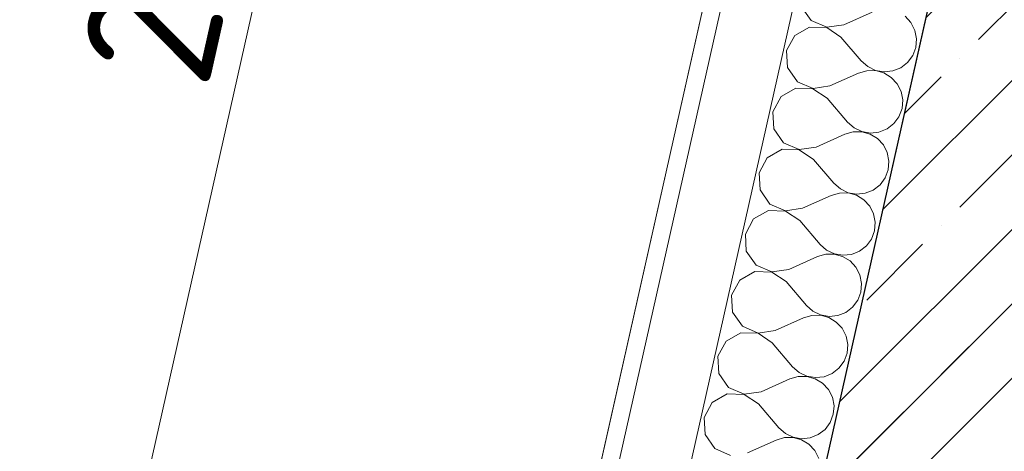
# Model space of a CAD drawing. Header units: millimetres. Extents: x -7145539 to -6664766, y 5874041 to 6141700.
# Tile 47 of 177: x -6940013 to -6938891, y 5902891 to 5903383. Entities that reach past the tile are written whole.
import ezdxf
from ezdxf.enums import TextEntityAlignment as Align

# ---------------------------------------------------------------- set-up
doc = ezdxf.new("R2010")
doc.units = ezdxf.units.MM
doc.header["$MEASUREMENT"] = 0
doc.linetypes.add('Штрихпунктирная', pattern=[670.277762, 352.777767, -176.388884, 0, -141.111112])
for name, color, linetype in [('АР-Стены_внешние_.АР', 7, 'Continuous'), ('АР-Стены_внутренние_пилоны.АР', 7, 'Continuous'), ('АР-Чертеж-Оси_Осевые размеры.АР', 7, 'Continuous'), ('АР-Чертеж-Размеры.АР', 7, 'Continuous')]:
    doc.layers.add(name, color=color, linetype=linetype)
for name, color, linetype, lineweight in [('АР-Стены_внешние_.АР_Ном._пера__1', 7, 'Continuous', 30), ('АР-Стены_внешние_.АР_Ном._пера__120', 7, 'Continuous', 15), ('АР-Стены_внутренние_пилоны.АР_Ном._пера__1', 7, 'Continuous', 15), ('АР-Чертеж-Оси_Осевые размеры.АР_Ном._пера__120', 7, 'Continuous', 0), ('АР-Чертеж-Размеры.АР_Ном._пера__1', 7, 'Continuous', 0)]:
    doc.layers.add(name, color=color, linetype=linetype, lineweight=lineweight)
doc.styles.add('РЎР“Р•РќР•Р\xa0Р\x98Р\xa0_РЎРўР\x98Р›Р¬_2', font='GOTHIC.TTF')
doc.styles.add('РЎР“Р•РќР•Р\xa0Р\x98Р\xa0_РЎРўР\x98Р›Р¬_6', font='GOST_Common.ttf')
doc.dimstyles.new('СГЕНЕРИР_СТИЛЬ__11', dxfattribs={"dimtxt": 150, "dimasz": 142.5, "dimexe": 0.18, "dimexo": 10670.407976, "dimgap": 0, "dimtad": 1, "dimdec": 0, "dimzin": 0, "dimdsep": 46, "dimtxsty": 'РЎР“Р•РќР•Р\xa0Р\x98Р\xa0_РЎРўР\x98Р›Р¬_6', "dimblk": 'ARROWHEAD_6', "dimblk1": 'ARROWHEAD_6', "dimblk2": 'ARROWHEAD_6', "dimcen": 0.09, "dimclrd": 7, "dimclre": 7, "dimclrt": 7, "dimazin": 0, "dimtfac": 1, "dimtdec": 4, "dimtmove": 0, "dimatfit": 3, "dimfxl": 1, "dimtolj": 1, "dimtzin": 0, "dimarcsym": 0})
doc.dimstyles.new('СГЕНЕРИР_СТИЛЬ__12', dxfattribs={"dimtxt": 150, "dimasz": 142.5, "dimexe": 0.18, "dimexo": 0.157494, "dimgap": 0, "dimtad": 1, "dimdec": 0, "dimzin": 0, "dimdsep": 46, "dimtxsty": 'РЎР“Р•РќР•Р\xa0Р\x98Р\xa0_РЎРўР\x98Р›Р¬_6', "dimblk": 'ARROWHEAD_6', "dimblk1": 'ARROWHEAD_6', "dimblk2": 'ARROWHEAD_6', "dimcen": 0.09, "dimclrd": 7, "dimclre": 7, "dimclrt": 7, "dimazin": 0, "dimtfac": 1, "dimtdec": 4, "dimtmove": 0, "dimatfit": 3, "dimfxl": 1, "dimtolj": 1, "dimtzin": 0, "dimarcsym": 0})

# ---------------------------------------------------------------- blocks, each defined once
blk = doc.blocks.new('*X915', base_point=(-6321637.8, 6318947.9))
at = {"layer": 'АР-Стены_внешние_.АР_Ном._пера__1', "color": 7, "linetype": 'Continuous', "lineweight": 0}
for p, q in [((-6939122.6, 5903397.8), (-6939111.5, 5903381.8)), ((-6939074.2, 5903376.9), (-6939041.7, 5903391.5)), ((-6938997.7, 5903379.4), (-6939004.4, 5903386.6)), ((-6939113.1, 5903374.4), (-6939130.1, 5903364.8)), ((-6939093.6, 5903373.8), (-6939113.1, 5903374.4)), ((-6939111.5, 5903381.8), (-6939093.5, 5903374.1)), ((-6939077.4, 5903363), (-6939093.6, 5903373.8)), ((-6939093.5, 5903374.1), (-6939074.2, 5903376.9)), ((-6938993.3, 5903370.6), (-6938997.7, 5903379.4)), ((-6939130.1, 5903364.8), (-6939139.4, 5903347.6)), ((-6939077.4, 5903363), (-6939054.2, 5903335.8)), ((-6938991.4, 5903361), (-6938993.3, 5903370.6)), ((-6938992.2, 5903351.1), (-6938991.4, 5903361)), ((-6938995.6, 5903341.9), (-6938992.2, 5903351.1)), ((-6939139.4, 5903347.6), (-6939138.3, 5903328.1)), ((-6939001.5, 5903334), (-6938995.6, 5903341.9)), ((-6939138.3, 5903328.1), (-6939127.1, 5903312.1)), ((-6939054.2, 5903335.8), (-6939046.8, 5903329.3)), ((-6939046.8, 5903329.3), (-6939037.9, 5903325)), ((-6939018.4, 5903324.3), (-6939009.3, 5903328)), ((-6939009.3, 5903328), (-6939001.5, 5903334)), ((-6939089.9, 5903307.2), (-6939057.3, 5903321.9)), ((-6939047.9, 5903324.6), (-6939057.3, 5903321.9)), ((-6939038, 5903324.7), (-6939047.9, 5903324.6)), ((-6939028.5, 5903322.1), (-6939038, 5903324.7)), ((-6939037.9, 5903325), (-6939028.2, 5903323.3)), ((-6939020.1, 5903316.9), (-6939028.5, 5903322.1)), ((-6939028.2, 5903323.3), (-6939018.4, 5903324.3)), ((-6939013.4, 5903309.7), (-6939020.1, 5903316.9)), ((-6939128.8, 5903304.8), (-6939145.7, 5903295.1)), ((-6939109.3, 5903304.1), (-6939128.8, 5903304.8)), ((-6939127.1, 5903312.1), (-6939109.2, 5903304.4)), ((-6939093, 5903293.3), (-6939109.3, 5903304.1)), ((-6939109.2, 5903304.4), (-6939089.9, 5903307.2)), ((-6939008.9, 5903300.9), (-6939013.4, 5903309.7)), ((-6939145.7, 5903295.1), (-6939155, 5903277.9)), ((-6939093, 5903293.3), (-6939069.8, 5903266.1)), ((-6939007, 5903291.3), (-6939008.9, 5903300.9)), ((-6939011.3, 5903272.2), (-6939007.8, 5903281.5)), ((-6939007.8, 5903281.5), (-6939007, 5903291.3)), ((-6939155, 5903277.9), (-6939153.9, 5903258.4)), ((-6939017.1, 5903264.3), (-6939011.3, 5903272.2)), ((-6939069.8, 5903266.1), (-6939062.5, 5903259.6)), ((-6939062.5, 5903259.6), (-6939053.6, 5903255.3)), ((-6939024.9, 5903258.3), (-6939017.1, 5903264.3)), ((-6939153.9, 5903258.4), (-6939142.8, 5903242.4)), ((-6939105.5, 5903237.5), (-6939073, 5903252.2)), ((-6939063.5, 5903254.9), (-6939073, 5903252.2)), ((-6939053.7, 5903255), (-6939063.5, 5903254.9)), ((-6939044.2, 5903252.4), (-6939053.7, 5903255)), ((-6939053.6, 5903255.3), (-6939043.9, 5903253.6)), ((-6939035.7, 5903247.3), (-6939044.2, 5903252.4)), ((-6939043.9, 5903253.6), (-6939034.1, 5903254.6)), ((-6939034.1, 5903254.6), (-6939024.9, 5903258.3)), ((-6939142.8, 5903242.4), (-6939124.9, 5903234.7)), ((-6939124.9, 5903234.7), (-6939105.5, 5903237.5)), ((-6939029, 5903240), (-6939035.7, 5903247.3)), ((-6939024.6, 5903231.3), (-6939029, 5903240)), ((-6939161.4, 5903225.4), (-6939170.7, 5903208.2)), ((-6939144.4, 5903235.1), (-6939161.4, 5903225.4)), ((-6939124.9, 5903234.4), (-6939144.4, 5903235.1)), ((-6939108.7, 5903223.6), (-6939124.9, 5903234.4)), ((-6939022.7, 5903221.6), (-6939024.6, 5903231.3)), ((-6939108.7, 5903223.6), (-6939085.5, 5903196.4)), ((-6939023.5, 5903211.8), (-6939022.7, 5903221.6)), ((-6939170.7, 5903208.2), (-6939169.6, 5903188.7)), ((-6939026.9, 5903202.5), (-6939023.5, 5903211.8)), ((-6939085.5, 5903196.4), (-6939078.1, 5903189.9)), ((-6939040.6, 5903188.6), (-6939032.8, 5903194.6)), ((-6939032.8, 5903194.6), (-6939026.9, 5903202.5)), ((-6939169.6, 5903188.7), (-6939158.4, 5903172.7)), ((-6939121.2, 5903167.8), (-6939088.6, 5903182.5)), ((-6939079.2, 5903185.2), (-6939088.6, 5903182.5)), ((-6939069.3, 5903185.3), (-6939079.2, 5903185.2)), ((-6939078.1, 5903189.9), (-6939069.2, 5903185.6)), ((-6939059.8, 5903182.7), (-6939069.3, 5903185.3)), ((-6939069.2, 5903185.6), (-6939059.5, 5903183.9)), ((-6939051.4, 5903177.6), (-6939059.8, 5903182.7)), ((-6939059.5, 5903183.9), (-6939049.7, 5903184.9)), ((-6939049.7, 5903184.9), (-6939040.6, 5903188.6)), ((-6939158.4, 5903172.7), (-6939140.5, 5903165)), ((-6939044.7, 5903170.3), (-6939051.4, 5903177.6)), ((-6939040.2, 5903161.6), (-6939044.7, 5903170.3)), ((-6939160.1, 5903165.4), (-6939177, 5903155.7)), ((-6939140.6, 5903164.7), (-6939160.1, 5903165.4)), ((-6939124.3, 5903153.9), (-6939140.6, 5903164.7)), ((-6939140.5, 5903165), (-6939121.2, 5903167.8)), ((-6939038.3, 5903151.9), (-6939040.2, 5903161.6)), ((-6939177, 5903155.7), (-6939186.3, 5903138.5)), ((-6939124.3, 5903153.9), (-6939101.1, 5903126.7)), ((-6939039.1, 5903142.1), (-6939038.3, 5903151.9)), ((-6939186.3, 5903138.5), (-6939185.3, 5903119)), ((-6939042.6, 5903132.8), (-6939039.1, 5903142.1)), ((-6939101.1, 5903126.7), (-6939093.8, 5903120.2)), ((-6939056.2, 5903118.9), (-6939048.4, 5903124.9)), ((-6939048.4, 5903124.9), (-6939042.6, 5903132.8)), ((-6939185.3, 5903119), (-6939174.1, 5903103)), ((-6939094.8, 5903115.5), (-6939104.3, 5903112.8)), ((-6939085, 5903115.6), (-6939094.8, 5903115.5)), ((-6939093.8, 5903120.2), (-6939084.9, 5903115.9)), ((-6939075.5, 5903113), (-6939085, 5903115.6)), ((-6939084.9, 5903115.9), (-6939075.2, 5903114.2)), ((-6939075.2, 5903114.2), (-6939065.4, 5903115.2)), ((-6939065.4, 5903115.2), (-6939056.2, 5903118.9)), ((-6939174.1, 5903103), (-6939156.2, 5903095.3)), ((-6939136.8, 5903098.1), (-6939104.3, 5903112.8)), ((-6939067, 5903107.9), (-6939075.5, 5903113)), ((-6939060.3, 5903100.6), (-6939067, 5903107.9)), ((-6939175.7, 5903095.7), (-6939192.7, 5903086)), ((-6939156.2, 5903095), (-6939175.7, 5903095.7)), ((-6939156.2, 5903095.3), (-6939136.8, 5903098.1)), ((-6939140, 5903084.2), (-6939156.2, 5903095)), ((-6939055.9, 5903091.9), (-6939060.3, 5903100.6)), ((-6939054, 5903082.2), (-6939055.9, 5903091.9)), ((-6939192.7, 5903086), (-6939202, 5903068.8)), ((-6939140, 5903084.2), (-6939116.8, 5903057)), ((-6939054.8, 5903072.4), (-6939054, 5903082.2)), ((-6939202, 5903068.8), (-6939200.9, 5903049.4)), ((-6939058.2, 5903063.2), (-6939054.8, 5903072.4)), ((-6939064.1, 5903055.2), (-6939058.2, 5903063.2)), ((-6939200.9, 5903049.4), (-6939189.7, 5903033.3)), ((-6939110.5, 5903045.8), (-6939119.9, 5903043.1)), ((-6939116.8, 5903057), (-6939109.4, 5903050.5)), ((-6939100.6, 5903045.9), (-6939110.5, 5903045.8)), ((-6939109.4, 5903050.5), (-6939100.6, 5903046.2)), ((-6939100.6, 5903046.2), (-6939090.8, 5903044.5)), ((-6939091.1, 5903043.3), (-6939100.6, 5903045.9)), ((-6939081, 5903045.5), (-6939071.9, 5903049.2)), ((-6939071.9, 5903049.2), (-6939064.1, 5903055.2)), ((-6939152.5, 5903028.4), (-6939119.9, 5903043.1)), ((-6939082.7, 5903038.2), (-6939091.1, 5903043.3)), ((-6939090.8, 5903044.5), (-6939081, 5903045.5)), ((-6939076, 5903031), (-6939082.7, 5903038.2)), ((-6939191.4, 5903026), (-6939208.3, 5903016.3)), ((-6939171.9, 5903025.3), (-6939191.4, 5903026)), ((-6939189.7, 5903033.3), (-6939171.8, 5903025.6)), ((-6939155.6, 5903014.5), (-6939171.9, 5903025.3)), ((-6939171.8, 5903025.6), (-6939152.5, 5903028.4)), ((-6939071.5, 5903022.2), (-6939076, 5903031)), ((-6939208.3, 5903016.3), (-6939217.6, 5902999.1)), ((-6939155.6, 5903014.5), (-6939132.5, 5902987.3)), ((-6939069.6, 5903012.5), (-6939071.5, 5903022.2)), ((-6939070.4, 5903002.7), (-6939069.6, 5903012.5)), ((-6939073.9, 5902993.5), (-6939070.4, 5903002.7)), ((-6939217.6, 5902999.1), (-6939216.6, 5902979.7)), ((-6939079.8, 5902985.5), (-6939073.9, 5902993.5)), ((-6939216.6, 5902979.7), (-6939205.4, 5902963.7)), ((-6939132.5, 5902987.3), (-6939125.1, 5902980.8)), ((-6939125.1, 5902980.8), (-6939116.2, 5902976.5)), ((-6939096.7, 5902975.8), (-6939087.6, 5902979.5)), ((-6939087.6, 5902979.5), (-6939079.8, 5902985.5)), ((-6939168.2, 5902958.7), (-6939135.6, 5902973.4)), ((-6939126.1, 5902976.2), (-6939135.6, 5902973.4)), ((-6939116.3, 5902976.2), (-6939126.1, 5902976.2)), ((-6939106.8, 5902973.6), (-6939116.3, 5902976.2)), ((-6939116.2, 5902976.5), (-6939106.5, 5902974.8)), ((-6939098.4, 5902968.5), (-6939106.8, 5902973.6)), ((-6939106.5, 5902974.8), (-6939096.7, 5902975.8)), ((-6939091.6, 5902961.3), (-6939098.4, 5902968.5)), ((-6939207, 5902956.3), (-6939224, 5902946.6)), ((-6939187.5, 5902955.6), (-6939207, 5902956.3)), ((-6939205.4, 5902963.7), (-6939187.5, 5902955.9)), ((-6939187.5, 5902955.9), (-6939168.2, 5902958.7)), ((-6939087.2, 5902952.5), (-6939091.6, 5902961.3)), ((-6939224, 5902946.6), (-6939233.3, 5902929.5)), ((-6939171.3, 5902944.8), (-6939187.5, 5902955.6)), ((-6939085.3, 5902942.8), (-6939087.2, 5902952.5)), ((-6939171.3, 5902944.8), (-6939148.1, 5902917.6)), ((-6939086.1, 5902933), (-6939085.3, 5902942.8)), ((-6939233.3, 5902929.5), (-6939232.2, 5902910)), ((-6939095.4, 5902915.8), (-6939089.6, 5902923.8)), ((-6939089.6, 5902923.8), (-6939086.1, 5902933)), ((-6939148.1, 5902917.6), (-6939140.7, 5902911.1)), ((-6939103.2, 5902909.8), (-6939095.4, 5902915.8)), ((-6939232.2, 5902910), (-6939221, 5902894)), ((-6939183.8, 5902889.1), (-6939151.2, 5902903.7)), ((-6939141.8, 5902906.5), (-6939151.2, 5902903.7)), ((-6939131.9, 5902906.5), (-6939141.8, 5902906.5)), ((-6939140.7, 5902911.1), (-6939131.9, 5902906.8)), ((-6939131.9, 5902906.8), (-6939122.2, 5902905.1)), ((-6939122.4, 5902903.9), (-6939131.9, 5902906.5)), ((-6939114, 5902898.8), (-6939122.4, 5902903.9)), ((-6939122.2, 5902905.1), (-6939112.4, 5902906.2)), ((-6939112.4, 5902906.2), (-6939103.2, 5902909.8)), ((-6939221, 5902894), (-6939203.1, 5902886.2)), ((-6939107.3, 5902891.6), (-6939114, 5902898.8)), ((-6939102.8, 5902882.8), (-6939107.3, 5902891.6))]:
    blk.add_line(p, q, dxfattribs=at)
blk = doc.blocks.new('Стена_241_1', base_point=(-6937778.1, 5907827.4))
at = {"layer": 'АР-Стены_внешние_.АР', "linetype": 'Continuous', "lineweight": 0, "true_color": 0x000000}
h = blk.add_hatch(dxfattribs=at)
h.set_pattern_fill('БЛОКИ_БЕТОННЫЕ_ЭФФЕКТИВН_70', color=18, style=0, pattern_type=2)
h.set_pattern_definition([(45, (-6321637.81, 6318947.94), (-127.27922, 127.27922), [])])
h.paths.add_polyline_path([(-6938747, 5904426.3), (-6939231.2, 5902270.4), (-6939036.1, 5902226.6), (-6938551.9, 5904382.5)])
at = {"layer": 'АР-Стены_внешние_.АР_Ном._пера__1', "color": 7, "linetype": 'Continuous', "lineweight": 0}
for p, q in [((-6938971.4, 5904476.7), (-6939455.7, 5902320.8)), ((-6938893.4, 5904459.2), (-6939377.6, 5902303.3))]:
    blk.add_line(p, q, dxfattribs=at)
at = {"layer": 'АР-Стены_внешние_.АР_Ном._пера__1', "color": 7, "linetype": 'Continuous', "lineweight": 15}
blk.add_line((-6938747, 5904426.3), (-6939231.2, 5902270.4), dxfattribs=at)
at = {"layer": 'АР-Стены_внешние_.АР_Ном._пера__1', "color": 7, "linetype": 'Continuous', "lineweight": 0, "flags": 128}
blk.add_lwpolyline([(-6938990.9, 5904481.1), (-6939475.2, 5902325.2)], dxfattribs=at)
at = {"layer": 'АР-Стены_внешние_.АР', "color": 7, "lineweight": 0}
blk.add_blockref('*X915', (-6321637.8, 6318947.9), dxfattribs=at)
blk = doc.blocks.new('Стандартный Маркер Сетки[164]_1', base_point=(-6937759.6, 5908822.2))
at = {"layer": 'АР-Чертеж-Оси_Осевые размеры.АР_Ном._пера__120', "color": 7, "linetype": 'Штрихпунктирная', "lineweight": 0}
blk.add_line((-6937978.7, 5907846.5), (-6942541.2, 5887532.1), dxfattribs=at)
at = {"layer": 'АР-Чертеж-Оси_Осевые размеры.АР_Ном._пера__120', "color": 7, "lineweight": 0, "style": 'РЎР“Р•РќР•Р\xa0Р\x98Р\xa0_РЎРўР\x98Р›Р¬_2'}
blk.add_attdef('AC_MarkerText_1', text='', height=350, rotation=347.3417, dxfattribs=at).set_placement((-6942800, 5886249.6), align=Align.TOP_CENTER)
blk = doc.blocks.new('Стандартный Маркер Сетки[179]_1', base_point=(-6937759.6, 5908822.2))
at = {"layer": 'АР-Чертеж-Оси_Осевые размеры.АР_Ном._пера__120', "color": 7, "linetype": 'Штрихпунктирная', "lineweight": 0}
blk.add_line((-6937978.7, 5907846.5), (-6942541.2, 5887532.1), dxfattribs=at)
at = {"layer": 'АР-Чертеж-Оси_Осевые размеры.АР_Ном._пера__120', "color": 7, "lineweight": 0, "style": 'РЎР“Р•РќР•Р\xa0Р\x98Р\xa0_РЎРўР\x98Р›Р¬_2'}
blk.add_attdef('AC_MarkerText_1', text='', height=350, rotation=347.3417, dxfattribs=at).set_placement((-6942800, 5886249.6), align=Align.TOP_CENTER)
blk = doc.blocks.new('Стандартный Маркер Сетки[180]_1', base_point=(-6937759.6, 5908822.2))
at = {"layer": 'АР-Чертеж-Оси_Осевые размеры.АР_Ном._пера__120', "color": 7, "linetype": 'Штрихпунктирная', "lineweight": 0}
blk.add_line((-6937978.7, 5907846.5), (-6942541.2, 5887532.1), dxfattribs=at)
at = {"layer": 'АР-Чертеж-Оси_Осевые размеры.АР_Ном._пера__120', "color": 7, "lineweight": 0, "style": 'РЎР“Р•РќР•Р\xa0Р\x98Р\xa0_РЎРўР\x98Р›Р¬_2'}
blk.add_attdef('AC_MarkerText_1', text='', height=350, rotation=347.3417, dxfattribs=at).set_placement((-6942800, 5886249.6), align=Align.TOP_CENTER)
blk = doc.blocks.new('Стандартный Маркер Сетки[181]_1', base_point=(-6937759.6, 5908822.2))
at = {"layer": 'АР-Чертеж-Оси_Осевые размеры.АР_Ном._пера__120', "color": 7, "linetype": 'Штрихпунктирная', "lineweight": 0}
blk.add_line((-6937978.7, 5907846.5), (-6942541.2, 5887532.1), dxfattribs=at)
at = {"layer": 'АР-Чертеж-Оси_Осевые размеры.АР_Ном._пера__120', "color": 7, "lineweight": 0, "style": 'РЎР“Р•РќР•Р\xa0Р\x98Р\xa0_РЎРўР\x98Р›Р¬_2'}
blk.add_attdef('AC_MarkerText_1', text='', height=350, rotation=347.3417, dxfattribs=at).set_placement((-6942800, 5886249.6), align=Align.TOP_CENTER)
blk = doc.blocks.new('Стандартный Маркер Сетки[184]_1', base_point=(-6937759.6, 5908822.2))
at = {"layer": 'АР-Чертеж-Оси_Осевые размеры.АР_Ном._пера__120', "color": 7, "linetype": 'Штрихпунктирная', "lineweight": 0}
blk.add_line((-6937978.7, 5907846.5), (-6942541.2, 5887532.1), dxfattribs=at)
at = {"layer": 'АР-Чертеж-Оси_Осевые размеры.АР_Ном._пера__120', "color": 7, "lineweight": 0, "style": 'РЎР“Р•РќР•Р\xa0Р\x98Р\xa0_РЎРўР\x98Р›Р¬_2'}
blk.add_attdef('AC_MarkerText_1', text='', height=350, rotation=347.3417, dxfattribs=at).set_placement((-6942800, 5886249.6), align=Align.TOP_CENTER)
blk = doc.blocks.new('Стандартный Маркер Сетки[192]_1', base_point=(-6937759.6, 5908822.2))
at = {"layer": 'АР-Чертеж-Оси_Осевые размеры.АР_Ном._пера__120', "color": 7, "linetype": 'Штрихпунктирная', "lineweight": 0}
blk.add_line((-6937978.7, 5907846.5), (-6942541.2, 5887532.1), dxfattribs=at)
at = {"layer": 'АР-Чертеж-Оси_Осевые размеры.АР_Ном._пера__120', "color": 7, "lineweight": 0, "style": 'РЎР“Р•РќР•Р\xa0Р\x98Р\xa0_РЎРўР\x98Р›Р¬_2'}
blk.add_attdef('AC_MarkerText_1', text='', height=350, rotation=347.3417, dxfattribs=at).set_placement((-6942800, 5886249.6), align=Align.TOP_CENTER)
blk = doc.blocks.new('Стандартный Маркер Сетки[193]_1', base_point=(-6937759.6, 5908822.2))
at = {"layer": 'АР-Чертеж-Оси_Осевые размеры.АР_Ном._пера__120', "color": 7, "linetype": 'Штрихпунктирная', "lineweight": 0}
blk.add_line((-6937978.7, 5907846.5), (-6942541.2, 5887532.1), dxfattribs=at)
at = {"layer": 'АР-Чертеж-Оси_Осевые размеры.АР_Ном._пера__120', "color": 7, "lineweight": 0, "style": 'РЎР“Р•РќР•Р\xa0Р\x98Р\xa0_РЎРўР\x98Р›Р¬_2'}
blk.add_attdef('AC_MarkerText_1', text='', height=350, rotation=347.3417, dxfattribs=at).set_placement((-6942800, 5886249.6), align=Align.TOP_CENTER)
blk = doc.blocks.new('Стандартный Маркер Сетки[194]_1', base_point=(-6937759.6, 5908822.2))
at = {"layer": 'АР-Чертеж-Оси_Осевые размеры.АР_Ном._пера__120', "color": 7, "linetype": 'Штрихпунктирная', "lineweight": 0}
blk.add_line((-6937978.7, 5907846.5), (-6942541.2, 5887532.1), dxfattribs=at)
at = {"layer": 'АР-Чертеж-Оси_Осевые размеры.АР_Ном._пера__120', "color": 7, "lineweight": 0, "style": 'РЎР“Р•РќР•Р\xa0Р\x98Р\xa0_РЎРўР\x98Р›Р¬_2'}
blk.add_attdef('AC_MarkerText_1', text='', height=350, rotation=347.3417, dxfattribs=at).set_placement((-6942800, 5886249.6), align=Align.TOP_CENTER)
blk = doc.blocks.new('*D1282', base_point=(-6321637.8, 6318947.9))
at = {"layer": 'АР-Чертеж-Размеры.АР_Ном._пера__1', "color": 7, "linetype": 'Continuous', "lineweight": 0, "transparency": 16777216}
for p, q in [((-6938983.7, 5906452.6), (-6939097.2, 5906631.8)), ((-6939040.5, 5906542.2), (-6939478.8, 5904590.7)), ((-6939422, 5904501), (-6939535.5, 5904680.3)), ((-6939616, 5904621.5), (-6938991, 5904481.1)), ((-6939478.8, 5904590.7), (-6939963, 5902434.8))]:
    blk.add_line(p, q, dxfattribs=at)
at = {"layer": 'АР-Чертеж-Размеры.АР_Ном._пера__1', "color": 7, "lineweight": 0, "transparency": 16777216, "insert": (-6939341.1, 5905340.4), "char_height": 150, "attachment_point": 7, "rotation": 77.3417, "style": 'РЎР“Р•РќР•Р\xa0Р\x98Р\xa0_РЎРўР\x98Р›Р¬_6'}
blk.add_mtext('\\A1;{\\pql;\\fGOST Common|b0|i0|c204|p0;\\W1.000000;2\xa0000}', dxfattribs=at)
blk = doc.blocks.new('ARROWHEAD_6')
at = {"color": 0, "linetype": 'Continuous', "lineweight": 0}
for p, q in [((-0.5, -0.5), (0.5, 0.5)), ((0, 0), (-1, 0))]:
    blk.add_line(p, q, dxfattribs=at)
blk = doc.blocks.new('*D1283', base_point=(-6321637.8, 6318947.9))
at = {"layer": 'АР-Чертеж-Размеры.АР_Ном._пера__1', "color": 7, "linetype": 'Continuous', "lineweight": 0, "transparency": 16777216}
for p, q in [((-6939422, 5904501), (-6939535.5, 5904680.3)), ((-6939478.8, 5904590.7), (-6939963, 5902434.8)), ((-6939906.2, 5902345.1), (-6940019.7, 5902524.4)), ((-6940100.2, 5902465.6), (-6939825.8, 5902403.9)), ((-6939963, 5902434.8), (-6940512.9, 5899986))]:
    blk.add_line(p, q, dxfattribs=at)
at = {"layer": 'АР-Чертеж-Размеры.АР_Ном._пера__1', "color": 7, "lineweight": 0, "transparency": 16777216, "insert": (-6939799.1, 5903301.4), "char_height": 150, "attachment_point": 7, "rotation": 77.3417, "style": 'РЎР“Р•РќР•Р\xa0Р\x98Р\xa0_РЎРўР\x98Р›Р¬_6'}
blk.add_mtext('\\A1;{\\pql;\\fGOST Common|b0|i0|c204|p0;\\W1.000000;2\xa0210}', dxfattribs=at)
blk = doc.blocks.new('Стена_397_1', base_point=(-6938738.9, 5904005.7))
at = {"layer": 'АР-Стены_внутренние_пилоны.АР', "linetype": 'Continuous', "lineweight": 0, "true_color": 0x000000}
h = blk.add_hatch(dxfattribs=at)
h.set_pattern_fill('ЖЕЛЕЗОБЕТОН__PROJECT__0001', color=18, style=0, pattern_type=2)
h.set_pattern_definition([(45, (-6321637.81, 6318947.94), (-84.852814, 84.852814), []), (45, (-6321680.24, 6318990.37), (-84.852814, 84.852814), [90, -30, 0, -30])])
h.paths.add_polyline_path([(-6938836.5, 5904027.6), (-6939230.9, 5902271.4), (-6939035.8, 5902227.5), (-6938641.3, 5903983.8)])
at = {"layer": 'АР-Стены_внутренние_пилоны.АР_Ном._пера__1', "color": 7, "linetype": 'Continuous', "lineweight": 30, "flags": 128}
blk.add_lwpolyline([(-6938836.5, 5904027.6), (-6939230.9, 5902271.4)], dxfattribs=at)

msp = doc.modelspace()

# ---------------------------------------------------------------- linework, layer by layer
at = {"layer": 'АР-Стены_внешние_.АР_Ном._пера__120', "color": 7, "linetype": 'Continuous', "lineweight": 15}
msp.add_lwpolyline([(-6916228.3, 5902971.9), (-6919760.3, 5903765.2), (-6919994.7, 5902721.3), (-6922951.5, 5903385.4), (-6922105.7, 5907151.4), (-6931032.5, 5909156.4), (-6931491.5, 5907112.8), (-6934526.4, 5907794.4), (-6934346.8, 5908594.1), (-6937888.5, 5909389.6), (-6941605.2, 5892841.9), (-6919612.7, 5887902.3)], dxfattribs=at)

# ---------------------------------------------------------------- block references
at = {"layer": 'АР-Стены_внешние_.АР', "color": 7, "lineweight": 0}
msp.add_blockref('Стена_241_1', (-6937778.1, 5907827.4), dxfattribs=at)
at = {"layer": 'АР-Стены_внутренние_пилоны.АР', "color": 7, "lineweight": 0}
msp.add_blockref('Стена_397_1', (-6938738.9, 5904005.7), dxfattribs=at)
at = {"layer": 'АР-Чертеж-Оси_Осевые размеры.АР', "color": 8, "linetype": 'Continuous', "lineweight": 15}
for name in ['Стандартный Маркер Сетки[164]_1', 'Стандартный Маркер Сетки[179]_1', 'Стандартный Маркер Сетки[180]_1', 'Стандартный Маркер Сетки[181]_1', 'Стандартный Маркер Сетки[184]_1', 'Стандартный Маркер Сетки[192]_1', 'Стандартный Маркер Сетки[193]_1', 'Стандартный Маркер Сетки[194]_1']:
    msp.add_blockref(name, (-6937759.6, 5908822.2), dxfattribs=at)

# ---------------------------------------------------------------- dimensions: what is measured, and where the dimension line sits
at = {"layer": 'АР-Чертеж-Размеры.АР', "color": 7, "linetype": 'Continuous', "lineweight": 0}
for base, p1, p2, dimstyle, picture, middle in [((-6939478.8, 5904590.7), (-6937511.6, 5906198.8), (-6937949.9, 5904247.3), 'СГЕНЕРИР_СТИЛЬ__11', '*D1282', (-6939357.9, 5905607.8)), ((-6939963, 5902434.8), (-6937949.9, 5904247.3), (-6939963, 5902434.8), 'СГЕНЕРИР_СТИЛЬ__12', '*D1283', (-6939815.9, 5903568.9))]:
    dim = msp.add_linear_dim(base=base, p1=p1, p2=p2, angle=257.3417, dimstyle=dimstyle, dxfattribs=at)
    dim.commit()
    dim.dimension.update_dxf_attribs({"geometry": picture, "text_midpoint": middle, "dimtype": 160, "text_rotation": 77.3417})

doc.saveas('drawing.dxf')
